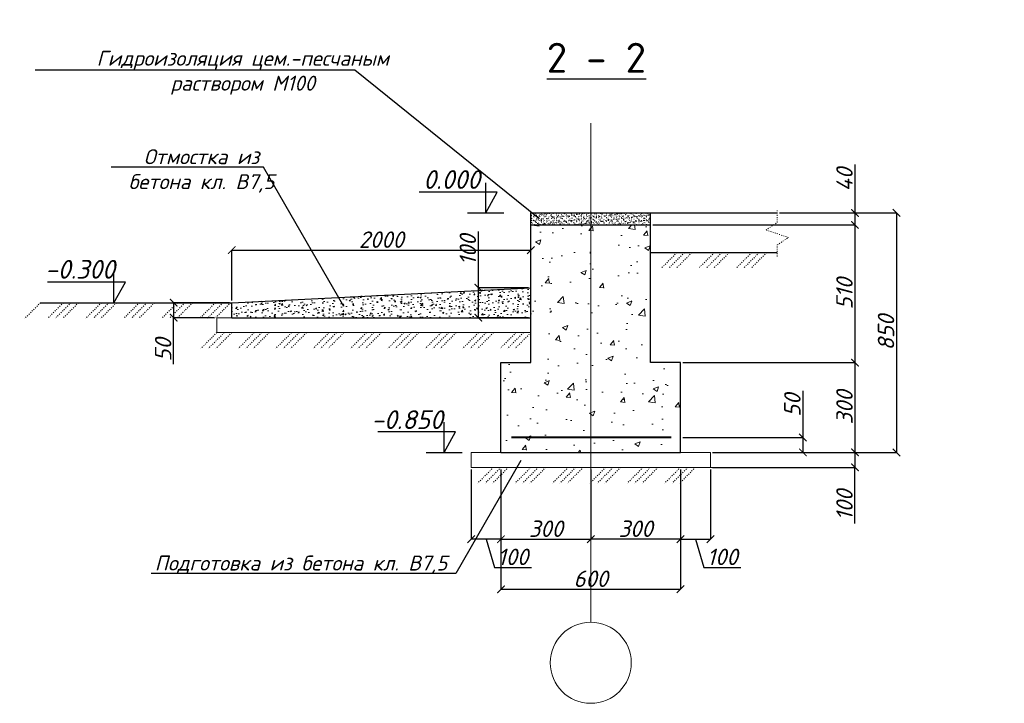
# Model space of a CAD drawing. Header units: millimetres. Extents: x 494616 to 29467618, y -815866 to -785734.
# Tile 6 of 21: x 609359 to 622523, y -807526 to -798392. Entities that reach past the tile are written whole.
import ezdxf
from ezdxf import colors
from ezdxf.entities.mleader import LeaderData, LeaderLine
from ezdxf.math import Vec2, Vec3

# ---------------------------------------------------------------- set-up
doc = ezdxf.new("R2010")
doc.units = ezdxf.units.MM
for name, pattern in [('ACAD_ISO03W100', [30, 12, -18]), ('ACAD_ISO04W100', [30, 24, -3, 0, -3]), ('CENTER', [50.79999999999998, 31.75, -6.349999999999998, 6.349999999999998, -6.349999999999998])]:
    doc.linetypes.add(name, pattern=pattern)
doc.layers.add('dim', color=55, linetype='Continuous')
doc.layers.add('Отметки', color=5, linetype='Continuous')
for name, color, linetype, lineweight in [('HVA. Текст (Text) RU.0', 7, 'Continuous', 13), ('Арматура', 30, 'Continuous', 30), ('оси', 12, 'ACAD_ISO04W100', 20), ('текст', 7, 'Continuous', 25), ('Фундаменты', 214, 'Continuous', 30), ('Штрих', 7, 'ACAD_ISO03W100', 15)]:
    doc.layers.add(name, color=color, linetype=linetype, lineweight=lineweight)
doc.styles.add('GOST', font='isocpeur.ttf', dxfattribs={"oblique": 15})
doc.styles.add('ISOCPEUR', font='isocpeui.ttf')
doc.styles.add('SPDS1', font='spds.shx', dxfattribs={"width": 0.8})
doc.styles.get("Standard").update_dxf_attribs({"font": 'arial.ttf'})
doc.dimstyles.new('100', dxfattribs={"dimtxt": 220, "dimasz": 100, "dimexe": 1.25, "dimexo": 30, "dimgap": 30, "dimtad": 1, "dimtxsty": 'GOST', "dimblk": 'ARCHTICK', "dimcen": 30, "dimadec": 0, "dimazin": 0, "dimtfac": 1, "dimtmove": 1, "dimatfit": 3, "dimldrblk": 'ARCHTICK', "dimfxl": 0, "dimarcsym": 0})

# ---------------------------------------------------------------- blocks, each defined once
blk = doc.blocks.new('_ArchTick')
at = {"color": 0, "linetype": 'ByBlock', "const_width": 0.15}
blk.add_lwpolyline([(-0.5, -0.5), (0.5, 0.5)], dxfattribs=at)
blk = doc.blocks.new('*D884')
at = {"layer": 'Defpoints', "color": 0, "lineweight": 20, "transparency": 16777216}
for p in [(615793.6163551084, -804373.6208164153), (616993.6163551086, -804373.6208164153), (616993.6163551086, -805333.8852391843)]:
    blk.add_point(p, dxfattribs=at)
at = {"layer": 'dim', "color": 0, "lineweight": -2, "transparency": 16777216}
for p, q in [((615793.6163551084, -804403.6208164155), (615793.6163551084, -805335.135239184)), ((616993.6163551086, -804403.6208164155), (616993.6163551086, -805335.135239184))]:
    blk.add_line(p, q, dxfattribs=at)
at = {"layer": 'dim', "color": 0, "linetype": 'Continuous', "lineweight": -2, "transparency": 16777216}
blk.add_line((615793.6163551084, -805333.8852391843), (616993.6163551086, -805333.8852391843), dxfattribs=at)
at = {"layer": 'dim', "color": 0, "lineweight": -2, "transparency": 16777216, "xscale": 100, "yscale": 100, "zscale": 100, "rotation": 180}
blk.add_blockref('_ArchTick', (615793.6163551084, -805333.8852391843), dxfattribs=at)
at = {"layer": 'dim', "color": 0, "lineweight": -2, "transparency": 16777216, "xscale": 100, "yscale": 100, "zscale": 100}
blk.add_blockref('_ArchTick', (616993.6163551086, -805333.8852391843), dxfattribs=at)
at = {"layer": 'dim', "color": 0, "transparency": 16777216, "insert": (616393.6163551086, -805193.8852391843), "char_height": 220, "attachment_point": 5, "style": 'GOST'}
blk.add_mtext('300', dxfattribs=at)
blk = doc.blocks.new('*D885')
at = {"layer": 'Defpoints', "color": 0, "lineweight": 20, "transparency": 16777216}
for p in [(615793.6163551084, -804373.6208164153), (618193.6163551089, -804373.6208164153), (618193.6163551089, -806002.3658201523)]:
    blk.add_point(p, dxfattribs=at)
at = {"layer": 'dim', "color": 0, "lineweight": -2, "transparency": 16777216}
for p, q in [((615793.6163551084, -804403.6208164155), (615793.6163551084, -806003.6158201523)), ((618193.6163551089, -804403.6208164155), (618193.6163551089, -806003.6158201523))]:
    blk.add_line(p, q, dxfattribs=at)
at = {"layer": 'dim', "color": 0, "linetype": 'Continuous', "lineweight": -2, "transparency": 16777216}
blk.add_line((615793.6163551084, -806002.3658201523), (618193.6163551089, -806002.3658201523), dxfattribs=at)
at = {"layer": 'dim', "color": 0, "lineweight": -2, "transparency": 16777216, "xscale": 100, "yscale": 100, "zscale": 100, "rotation": 180}
blk.add_blockref('_ArchTick', (615793.6163551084, -806002.3658201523), dxfattribs=at)
at = {"layer": 'dim', "color": 0, "lineweight": -2, "transparency": 16777216, "xscale": 100, "yscale": 100, "zscale": 100}
blk.add_blockref('_ArchTick', (618193.6163551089, -806002.3658201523), dxfattribs=at)
at = {"layer": 'dim', "color": 0, "transparency": 16777216, "insert": (616993.6163551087, -805862.3658201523), "char_height": 220, "attachment_point": 5, "style": 'GOST'}
blk.add_mtext('600', dxfattribs=at)
blk = doc.blocks.new('*D886')
at = {"layer": 'Defpoints', "color": 0, "lineweight": 20, "transparency": 16777216}
for p in [(616993.6163551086, -804373.6208164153), (618193.6163551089, -804373.6208164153), (616993.6163551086, -805333.8852391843)]:
    blk.add_point(p, dxfattribs=at)
at = {"layer": 'dim', "color": 0, "lineweight": -2, "transparency": 16777216}
for p, q in [((616993.6163551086, -804403.6208164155), (616993.6163551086, -805335.135239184)), ((618193.6163551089, -804403.6208164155), (618193.6163551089, -805335.135239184))]:
    blk.add_line(p, q, dxfattribs=at)
at = {"layer": 'dim', "color": 0, "linetype": 'Continuous', "lineweight": -2, "transparency": 16777216}
blk.add_line((618193.6163551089, -805333.8852391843), (616993.6163551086, -805333.8852391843), dxfattribs=at)
at = {"layer": 'dim', "color": 0, "lineweight": -2, "transparency": 16777216, "xscale": 100, "yscale": 100, "zscale": 100, "rotation": 180}
blk.add_blockref('_ArchTick', (616993.6163551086, -805333.8852391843), dxfattribs=at)
at = {"layer": 'dim', "color": 0, "lineweight": -2, "transparency": 16777216, "xscale": 100, "yscale": 100, "zscale": 100}
blk.add_blockref('_ArchTick', (618193.6163551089, -805333.8852391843), dxfattribs=at)
at = {"layer": 'dim', "color": 0, "transparency": 16777216, "insert": (617593.6163551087, -805193.8852391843), "char_height": 220, "attachment_point": 5, "style": 'GOST'}
blk.add_mtext('300', dxfattribs=at)
blk = doc.blocks.new('*D887')
at = {"layer": 'Defpoints', "color": 0, "lineweight": 20, "transparency": 16777216}
for p in [(615393.6163551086, -804373.6208164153), (615793.6163551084, -804373.6208164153), (615393.6163551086, -805333.8852391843)]:
    blk.add_point(p, dxfattribs=at)
at = {"layer": 'dim', "color": 0, "lineweight": -2, "transparency": 16777216}
for p, q in [((615393.6163551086, -804403.6208164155), (615393.6163551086, -805335.135239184)), ((615793.6163551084, -804403.6208164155), (615793.6163551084, -805335.135239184))]:
    blk.add_line(p, q, dxfattribs=at)
at = {"layer": 'dim', "color": 0, "linetype": 'Continuous', "lineweight": -2, "transparency": 16777216}
for p, q in [((615793.6163551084, -805333.8852391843), (615393.6163551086, -805333.8852391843)), ((615593.6163551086, -805333.8852391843), (615706.4913551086, -805710.1352391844)), ((615706.4913551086, -805710.1352391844), (616199.4401774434, -805710.1352391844))]:
    blk.add_line(p, q, dxfattribs=at)
at = {"layer": 'dim', "color": 0, "lineweight": -2, "transparency": 16777216, "xscale": 100, "yscale": 100, "zscale": 100, "rotation": 180}
blk.add_blockref('_ArchTick', (615393.6163551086, -805333.8852391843), dxfattribs=at)
at = {"layer": 'dim', "color": 0, "lineweight": -2, "transparency": 16777216, "xscale": 100, "yscale": 100, "zscale": 100}
blk.add_blockref('_ArchTick', (615793.6163551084, -805333.8852391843), dxfattribs=at)
at = {"layer": 'dim', "color": 0, "transparency": 16777216, "insert": (615952.9657662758, -805570.135239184), "char_height": 220, "attachment_point": 5, "style": 'GOST'}
blk.add_mtext('100', dxfattribs=at)
blk = doc.blocks.new('*D888')
at = {"layer": 'Defpoints', "color": 0, "lineweight": 20, "transparency": 16777216}
for p in [(618193.6163551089, -804373.6208164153), (618593.6163551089, -804373.6208164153), (618593.6163551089, -805333.8852391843)]:
    blk.add_point(p, dxfattribs=at)
at = {"layer": 'dim', "color": 0, "lineweight": -2, "transparency": 16777216}
for p, q in [((618193.6163551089, -804403.6208164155), (618193.6163551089, -805335.135239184)), ((618593.6163551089, -804403.6208164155), (618593.6163551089, -805335.135239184))]:
    blk.add_line(p, q, dxfattribs=at)
at = {"layer": 'dim', "color": 0, "linetype": 'Continuous', "lineweight": -2, "transparency": 16777216}
for p, q in [((618193.6163551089, -805333.8852391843), (618593.6163551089, -805333.8852391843)), ((618393.616355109, -805333.8852391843), (618506.4913551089, -805710.1352391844)), ((618506.4913551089, -805710.1352391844), (618999.4401774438, -805710.1352391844))]:
    blk.add_line(p, q, dxfattribs=at)
at = {"layer": 'dim', "color": 0, "lineweight": -2, "transparency": 16777216, "xscale": 100, "yscale": 100, "zscale": 100, "rotation": 180}
blk.add_blockref('_ArchTick', (618193.6163551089, -805333.8852391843), dxfattribs=at)
at = {"layer": 'dim', "color": 0, "lineweight": -2, "transparency": 16777216, "xscale": 100, "yscale": 100, "zscale": 100}
blk.add_blockref('_ArchTick', (618593.6163551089, -805333.8852391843), dxfattribs=at)
at = {"layer": 'dim', "color": 0, "transparency": 16777216, "insert": (618752.9657662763, -805570.135239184), "char_height": 220, "attachment_point": 5, "style": 'GOST'}
blk.add_mtext('100', dxfattribs=at)
blk = doc.blocks.new('*D889')
at = {"layer": 'Defpoints', "color": 0, "lineweight": 20, "transparency": 16777216}
for p in [(618593.6163551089, -804173.6208164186), (618593.6163551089, -804373.6208164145), (620526.0370724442, -804373.6208164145)]:
    blk.add_point(p, dxfattribs=at)
at = {"layer": 'dim', "color": 0, "lineweight": -2, "transparency": 16777216}
for p, q in [((618623.616355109, -804173.6208164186), (620527.2870724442, -804173.6208164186)), ((618623.616355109, -804373.6208164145), (620527.2870724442, -804373.6208164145))]:
    blk.add_line(p, q, dxfattribs=at)
at = {"layer": 'dim', "color": 0, "linetype": 'Continuous', "lineweight": -2, "transparency": 16777216}
for p in [(620526.0370724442, -804173.6208164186), (620526.0370724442, -805125.095227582)]:
    blk.add_line(p, (620526.0370724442, -804373.6208164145), dxfattribs=at)
at = {"layer": 'dim', "color": 0, "lineweight": -2, "transparency": 16777216, "xscale": 100, "yscale": 100, "zscale": 100}
for p, rotation in [((620526.0370724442, -804173.6208164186), 90), ((620526.0370724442, -804373.6208164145), 270)]:
    blk.add_blockref('_ArchTick', p, dxfattribs=dict(at, rotation=rotation))
at = {"layer": 'dim', "color": 0, "transparency": 16777216, "insert": (620386.0370724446, -804878.6208164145), "char_height": 220, "attachment_point": 5, "rotation": 90, "style": 'GOST'}
blk.add_mtext('100', dxfattribs=at)
blk = doc.blocks.new('*D890')
at = {"layer": 'Defpoints', "color": 0, "lineweight": 20, "transparency": 16777216}
for p in [(618193.6163551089, -803973.6208164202), (618593.6163551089, -804173.6208164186), (619829.6944411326, -804173.6208164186)]:
    blk.add_point(p, dxfattribs=at)
at = {"layer": 'dim', "color": 0, "linetype": 'Continuous', "lineweight": -2, "transparency": 16777216}
for p, q in [((619829.6944411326, -803352.1464052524), (619829.6944411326, -803973.6208164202)), ((619829.6944411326, -803973.6208164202), (619829.6944411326, -804173.6208164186))]:
    blk.add_line(p, q, dxfattribs=at)
at = {"layer": 'dim', "color": 0, "lineweight": -2, "transparency": 16777216}
for p, q in [((618223.6163551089, -803973.6208164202), (619830.9444411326, -803973.6208164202)), ((618623.616355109, -804173.6208164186), (619830.9444411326, -804173.6208164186))]:
    blk.add_line(p, q, dxfattribs=at)
at = {"layer": 'dim', "color": 0, "lineweight": -2, "transparency": 16777216, "xscale": 100, "yscale": 100, "zscale": 100}
for p, rotation in [((619829.6944411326, -803973.6208164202), 90), ((619829.6944411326, -804173.6208164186), 270)]:
    blk.add_blockref('_ArchTick', p, dxfattribs=dict(at, rotation=rotation))
at = {"layer": 'dim', "color": 0, "transparency": 16777216, "insert": (619689.6944411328, -803543.6208164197), "char_height": 220, "attachment_point": 5, "rotation": 90, "style": 'GOST'}
blk.add_mtext('50', dxfattribs=at)
blk = doc.blocks.new('*D891')
at = {"layer": 'Defpoints', "color": 0, "lineweight": 20, "transparency": 16777216}
for p in [(618193.6163551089, -802973.6208164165), (618593.6163551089, -804173.6208164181), (620526.0370724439, -804173.6208164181)]:
    blk.add_point(p, dxfattribs=at)
at = {"layer": 'dim', "color": 0, "lineweight": -2, "transparency": 16777216}
for p, q in [((618223.6163551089, -802973.6208164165), (620527.2870724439, -802973.6208164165)), ((618623.616355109, -804173.6208164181), (620527.2870724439, -804173.6208164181))]:
    blk.add_line(p, q, dxfattribs=at)
at = {"layer": 'dim', "color": 0, "linetype": 'Continuous', "lineweight": -2, "transparency": 16777216}
blk.add_line((620526.0370724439, -802973.6208164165), (620526.0370724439, -804173.6208164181), dxfattribs=at)
at = {"layer": 'dim', "color": 0, "lineweight": -2, "transparency": 16777216, "xscale": 100, "yscale": 100, "zscale": 100}
for p, rotation in [((620526.0370724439, -802973.6208164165), 90), ((620526.0370724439, -804173.6208164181), 270)]:
    blk.add_blockref('_ArchTick', p, dxfattribs=dict(at, rotation=rotation))
at = {"layer": 'dim', "color": 0, "transparency": 16777216, "insert": (620386.037072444, -803573.6208164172), "char_height": 220, "attachment_point": 5, "rotation": 90, "style": 'GOST'}
blk.add_mtext('300', dxfattribs=at)
blk = doc.blocks.new('*D892')
at = {"layer": 'Defpoints', "color": 0, "lineweight": 20, "transparency": 16777216}
for p in [(617793.6163551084, -801133.6208164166), (618193.6163551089, -802973.6208164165), (620526.0370724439, -802973.6208164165)]:
    blk.add_point(p, dxfattribs=at)
at = {"layer": 'dim', "color": 0, "lineweight": -2, "transparency": 16777216}
for p, q in [((617823.6163551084, -801133.6208164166), (620527.2870724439, -801133.6208164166)), ((618223.6163551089, -802973.6208164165), (620527.2870724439, -802973.6208164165))]:
    blk.add_line(p, q, dxfattribs=at)
at = {"layer": 'dim', "color": 0, "linetype": 'Continuous', "lineweight": -2, "transparency": 16777216}
blk.add_line((620526.0370724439, -801133.6208164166), (620526.0370724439, -802973.6208164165), dxfattribs=at)
at = {"layer": 'dim', "color": 0, "lineweight": -2, "transparency": 16777216, "xscale": 100, "yscale": 100, "zscale": 100}
for p, rotation in [((620526.0370724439, -801133.6208164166), 90), ((620526.0370724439, -802973.6208164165), 270)]:
    blk.add_blockref('_ArchTick', p, dxfattribs=dict(at, rotation=rotation))
at = {"layer": 'dim', "color": 0, "transparency": 16777216, "insert": (620386.037072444, -802053.6208164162), "char_height": 220, "attachment_point": 5, "rotation": 90, "style": 'GOST'}
blk.add_mtext('510', dxfattribs=at)
blk = doc.blocks.new('*D893')
at = {"layer": 'Defpoints', "color": 0, "lineweight": 20, "transparency": 16777216}
for p in [(619487.4748403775, -800973.6208164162), (618593.6163551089, -804173.6208164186), (621081.447344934, -804173.6208164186)]:
    blk.add_point(p, dxfattribs=at)
at = {"layer": 'dim', "color": 0, "lineweight": -2, "transparency": 16777216}
for p, q in [((619517.4748403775, -800973.6208164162), (621082.697344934, -800973.6208164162)), ((618623.616355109, -804173.6208164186), (621082.697344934, -804173.6208164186))]:
    blk.add_line(p, q, dxfattribs=at)
at = {"layer": 'dim', "color": 0, "linetype": 'Continuous', "lineweight": -2, "transparency": 16777216}
blk.add_line((621081.447344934, -800973.6208164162), (621081.447344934, -804173.6208164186), dxfattribs=at)
at = {"layer": 'dim', "color": 0, "lineweight": -2, "transparency": 16777216, "xscale": 100, "yscale": 100, "zscale": 100}
for p, rotation in [((621081.447344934, -800973.6208164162), 90), ((621081.447344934, -804173.6208164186), 270)]:
    blk.add_blockref('_ArchTick', p, dxfattribs=dict(at, rotation=rotation))
at = {"layer": 'dim', "color": 0, "transparency": 16777216, "insert": (620941.4473449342, -802573.6208164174), "char_height": 220, "attachment_point": 5, "rotation": 90, "style": 'GOST'}
blk.add_mtext('850', dxfattribs=at)
blk = doc.blocks.new('*D894')
at = {"layer": 'Defpoints', "color": 0, "lineweight": 20, "transparency": 16777216}
for p in [(612193.6163551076, -802173.6208164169), (611416.8870299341, -802373.6208164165), (611993.6163551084, -802373.6208164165)]:
    blk.add_point(p, dxfattribs=at)
at = {"layer": 'dim', "color": 0, "lineweight": -2, "transparency": 16777216}
for p, q in [((612163.6163551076, -802173.6208164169), (611415.637029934, -802173.6208164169)), ((611963.6163551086, -802373.6208164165), (611415.637029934, -802373.6208164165))]:
    blk.add_line(p, q, dxfattribs=at)
at = {"layer": 'dim', "color": 0, "linetype": 'Continuous', "lineweight": -2, "transparency": 16777216}
for p in [(611416.8870299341, -802173.6208164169), (611416.8870299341, -802995.0952275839)]:
    blk.add_line(p, (611416.8870299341, -802373.6208164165), dxfattribs=at)
at = {"layer": 'dim', "color": 0, "lineweight": -2, "transparency": 16777216, "xscale": 100, "yscale": 100, "zscale": 100}
for p, rotation in [((611416.8870299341, -802173.6208164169), 90), ((611416.8870299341, -802373.6208164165), 270)]:
    blk.add_blockref('_ArchTick', p, dxfattribs=dict(at, rotation=rotation))
at = {"layer": 'dim', "color": 0, "transparency": 16777216, "insert": (611276.8870299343, -802803.6208164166), "char_height": 220, "attachment_point": 5, "rotation": 90, "style": 'GOST'}
blk.add_mtext('50', dxfattribs=at)
blk = doc.blocks.new('*D895')
at = {"layer": 'Defpoints', "color": 0, "lineweight": 20, "transparency": 16777216}
for p in [(616193.6163551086, -801973.6208164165), (615490.5085333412, -802373.6208164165), (616193.6163551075, -802373.6208164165)]:
    blk.add_point(p, dxfattribs=at)
at = {"layer": 'dim', "color": 0, "linetype": 'Continuous', "lineweight": -2, "transparency": 16777216}
for p, q in [((615490.5085333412, -801222.1464052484), (615490.5085333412, -801973.6208164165)), ((615490.5085333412, -801973.6208164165), (615490.5085333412, -802373.6208164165))]:
    blk.add_line(p, q, dxfattribs=at)
at = {"layer": 'dim', "color": 0, "lineweight": -2, "transparency": 16777216}
for p, q in [((616163.6163551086, -801973.6208164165), (615489.2585333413, -801973.6208164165)), ((616163.6163551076, -802373.6208164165), (615489.2585333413, -802373.6208164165))]:
    blk.add_line(p, q, dxfattribs=at)
at = {"layer": 'dim', "color": 0, "lineweight": -2, "transparency": 16777216, "xscale": 100, "yscale": 100, "zscale": 100}
for p, rotation in [((615490.5085333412, -801973.6208164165), 90), ((615490.5085333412, -802373.6208164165), 270)]:
    blk.add_blockref('_ArchTick', p, dxfattribs=dict(at, rotation=rotation))
at = {"layer": 'dim', "color": 0, "transparency": 16777216, "insert": (615350.5085333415, -801468.6208164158), "char_height": 220, "attachment_point": 5, "rotation": 90, "style": 'GOST'}
blk.add_mtext('100', dxfattribs=at)
blk = doc.blocks.new('*D896')
at = {"layer": 'Defpoints', "color": 0, "lineweight": 20, "transparency": 16777216}
for p in [(619862.4222051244, -800973.6208164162), (619861.554039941, -801133.6208164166), (620526.0370724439, -801133.6208164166)]:
    blk.add_point(p, dxfattribs=at)
at = {"layer": 'dim', "color": 0, "linetype": 'Continuous', "lineweight": -2, "transparency": 16777216}
for p, q in [((620526.0370724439, -800326.1464052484), (620526.0370724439, -800973.6208164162)), ((620526.0370724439, -800973.6208164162), (620526.0370724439, -801133.6208164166))]:
    blk.add_line(p, q, dxfattribs=at)
at = {"layer": 'dim', "color": 0, "lineweight": -2, "transparency": 16777216}
for p, q in [((619892.4222051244, -800973.6208164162), (620527.2870724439, -800973.6208164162)), ((619891.554039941, -801133.6208164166), (620527.2870724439, -801133.6208164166))]:
    blk.add_line(p, q, dxfattribs=at)
at = {"layer": 'dim', "color": 0, "lineweight": -2, "transparency": 16777216, "xscale": 100, "yscale": 100, "zscale": 100}
for p, rotation in [((620526.0370724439, -800973.6208164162), 90), ((620526.0370724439, -801133.6208164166), 270)]:
    blk.add_blockref('_ArchTick', p, dxfattribs=dict(at, rotation=rotation))
at = {"layer": 'dim', "color": 0, "transparency": 16777216, "insert": (620386.037072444, -800528.620816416), "char_height": 220, "attachment_point": 5, "rotation": 90, "style": 'GOST'}
blk.add_mtext('40', dxfattribs=at)
blk = doc.blocks.new('_None')
blk = doc.blocks.new('*U864')
at = {"color": 0, "lineweight": -2}
for p, q in [((-2541.24980047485, 1.16551e-10), (-2753.381834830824, -212.132034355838)), ((-2236.299824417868, 1.025649e-10), (-2448.431858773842, -212.132034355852)), ((-2134.649832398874, 9.79028e-11), (-2346.781866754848, -212.1320343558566)), ((-2032.99984037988, 9.32408e-11), (-2245.131874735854, -212.1320343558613)), ((-1728.049864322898, 7.92547e-11), (-1940.181898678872, -212.1320343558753)), ((-1626.399872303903, 7.45926e-11), (-1838.531906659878, -212.1320343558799)), ((-1524.749880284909, 6.99306e-11), (-1736.881914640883, -212.1320343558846)), ((-1219.799904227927, 5.59445e-11), (-1431.931938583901, -212.1320343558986)), ((-1118.149912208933, 5.12824e-11), (-1330.281946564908, -212.1320343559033)), ((-1016.499920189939, 4.66204e-11), (-1228.631954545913, -212.1320343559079)), ((-711.5499441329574, 3.26343e-11), (-923.6819784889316, -212.1320343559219)), ((-609.8999521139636, 2.79722e-11), (-822.0319864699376, -212.1320343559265)), ((-508.2499600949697, 2.33102e-11), (-720.3819944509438, -212.1320343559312)), ((-203.2999840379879, 9.3241e-12), (-415.4320183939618, -212.1320343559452)), ((-101.6499920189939, 4.662e-12), (-313.7820263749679, -212.1320343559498)), ((0, 0), (-212.132034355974, -212.1320343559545))]:
    blk.add_line(p, q, dxfattribs=at)
blk = doc.blocks.new('*D897')
at = {"layer": 'Defpoints', "color": 0, "lineweight": 20, "transparency": 16777216}
for p in [(616193.6163551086, -801470.8802472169), (616193.6163551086, -801973.6208164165), (612193.6163551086, -802173.6208164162)]:
    blk.add_point(p, dxfattribs=at)
at = {"layer": 'dim', "color": 0, "lineweight": -2, "transparency": 16777216}
for p, q in [((612193.6163551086, -802143.6208164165), (612193.6163551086, -801469.630247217)), ((616193.6163551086, -801943.6208164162), (616193.6163551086, -801469.630247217))]:
    blk.add_line(p, q, dxfattribs=at)
at = {"layer": 'dim', "color": 0, "linetype": 'Continuous', "lineweight": -2, "transparency": 16777216}
blk.add_line((612193.6163551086, -801470.8802472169), (616193.6163551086, -801470.8802472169), dxfattribs=at)
at = {"layer": 'dim', "color": 0, "lineweight": -2, "transparency": 16777216, "xscale": 100, "yscale": 100, "zscale": 100, "rotation": 180}
blk.add_blockref('_ArchTick', (612193.6163551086, -801470.8802472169), dxfattribs=at)
at = {"layer": 'dim', "color": 0, "lineweight": -2, "transparency": 16777216, "xscale": 100, "yscale": 100, "zscale": 100}
blk.add_blockref('_ArchTick', (616193.6163551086, -801470.8802472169), dxfattribs=at)
at = {"layer": 'dim', "color": 0, "transparency": 16777216, "insert": (614193.6163551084, -801330.880247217), "char_height": 220, "attachment_point": 5, "style": 'GOST'}
blk.add_mtext('2000', dxfattribs=at)

msp = doc.modelspace()

# ---------------------------------------------------------------- hatches: boundary and pattern name
at = {"layer": 'Штрих'}
h = msp.add_hatch(dxfattribs=at)
h.set_pattern_fill('AR-SAND')
h.set_pattern_definition([(37.50000000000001, (-996008.2788557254, -1036872.086470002), (-1.600031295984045, 48.94132373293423), [0, -38.60800000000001, 0, -43.18, 0, -41.275]), (7.499999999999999, (-996008.2788557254, -1036872.086470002), (44.95232831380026, 71.68251005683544), [0, -20.828, 0, -34.798, 0, -13.335]), (327.5, (-996039.5208557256, -1036872.086470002), (79.0992370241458, 0.1437184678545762), [0, -12.7, 0, -45.72, 0, -59.69]), (317.5, (-996039.5208557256, -1036872.086470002), (76.35564524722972, 22.29293232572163), [0, -6.349999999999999, 0, -29.972, 0, -34.29])])
h.paths.add_polyline_path([(617793.6163551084, -800973.6208164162), (616192.9930097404, -800973.6208164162), (616192.9930097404, -801133.6208164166), (617793.6163551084, -801133.6208164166)])
h = msp.add_hatch(dxfattribs=at)
h.set_pattern_fill('AR-CONC', scale=4)
h.set_pattern_definition([(50, (-185301.4124029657, -490411.9405465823), (728.7386759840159, -63.75634215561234), [76.2, -838.2000000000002]), (355, (-185301.4124029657, -490411.9405465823), (-140.9736856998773, 764.2273809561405), [60.96, -670.56233668]), (100.4514446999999, (-185240.6843749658, -490417.2535605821), (587.7649883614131, 700.4710076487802), [64.76003519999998, -712.3609783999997]), (46.18420000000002, (-185301.4124029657, -490208.740546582), (1084.316163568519, -168.1693117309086), [114.299999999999, -1257.299999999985]), (96.63555760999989, (-185211.0528029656, -490222.7545465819), (949.6165362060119, 989.7044983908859), [97.14009256, -1068.54243264]), (351.1841511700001, (-185301.4124029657, -490208.740546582), (949.616536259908, 989.7044983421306), [91.43986828, -1005.83892768]), (21, (-185199.8124029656, -490259.5405465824), (606.4575650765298, -409.0607927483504), [76.2, -838.2000000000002]), (326, (-185199.8124029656, -490259.5405465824), (247.2081133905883, 736.7518644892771), [60.96, -670.5599999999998]), (71.45144499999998, (-185149.2742725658, -490293.6289461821), (853.6656771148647, 327.691075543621), [64.7600352, -712.3597503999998]), (37.50000000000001, (-185301.4124029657, -490411.9405465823), (12.35441300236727, 338.2201554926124), [0, -662.4319999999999, 0, -680.72, 0, -673.1]), (7.499999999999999, (-185301.4124029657, -490411.9405465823), (267.278650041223, 400.722299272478), [0, -388.112, 0, -647.1919999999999, 0, -256.54]), (327.5, (-185527.9804029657, -490411.9405465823), (542.3623806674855, -22.91497597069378), [0, -254, 0, -792.48, 0, -1051.56]), (317.5, (-185629.5804029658, -490411.9405465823), (592.5167255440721, 101.7059641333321), [0, -330.2, 0, -526.288, 0, -746.76])])
h.paths.add_polyline_path([(617793.6163551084, -801133.6208164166), (616193.6163551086, -801133.6208164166), (616193.6163551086, -802973.6208164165), (615793.6163551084, -802973.6208164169), (615793.6163551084, -804173.6208164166), (618193.6163551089, -804173.6208164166), (618193.6163551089, -802973.6208164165), (617793.6163551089, -802973.6208164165)])
h = msp.add_hatch(dxfattribs=at)
h.set_pattern_fill('AR-CONC')
h.set_pattern_definition([(50, (-715024.2984610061, -1235865.386208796), (182.184668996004, -15.93908553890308), [19.05, -209.55]), (355, (-715024.2984610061, -1235865.386208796), (-35.24342142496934, 191.0568452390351), [15.24, -167.64058417]), (100.4514446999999, (-715009.1164540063, -1235866.714462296), (146.9412470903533, 175.1177519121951), [16.19000879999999, -178.0902445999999]), (46.18420000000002, (-715024.2984610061, -1235814.586208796), (271.0790408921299, -42.04232793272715), [28.57499999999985, -314.3249999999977]), (96.63555760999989, (-715001.7085610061, -1235818.089708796), (237.404134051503, 247.4261245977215), [24.28502314, -267.13560816]), (351.1841511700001, (-715024.2984610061, -1235814.586208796), (237.404134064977, 247.4261245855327), [22.85996707, -251.45973192]), (21, (-714998.8984610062, -1235827.286208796), (151.6143912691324, -102.2651981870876), [19.05, -209.55]), (326, (-714998.8984610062, -1235827.286208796), (61.80202834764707, 184.1879661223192), [15.24, -167.64]), (71.45144499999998, (-714986.2639284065, -1235835.808308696), (213.4164192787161, 81.92276888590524), [16.1900088, -178.0899375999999]), (37.50000000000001, (-715024.2984610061, -1235865.386208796), (3.088603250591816, 84.55503887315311), [0, -165.608, 0, -170.18, 0, -168.275]), (7.499999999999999, (-715024.2984610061, -1235865.386208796), (66.81966251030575, 100.1805748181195), [0, -97.028, 0, -161.798, 0, -64.135]), (327.5, (-715080.9404610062, -1235865.386208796), (135.5905951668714, -5.728743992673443), [0, -63.5, 0, -198.12, 0, -262.89]), (317.5, (-715106.3404610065, -1235865.386208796), (148.129181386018, 25.42649103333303), [0, -82.55, 0, -131.572, 0, -186.69])])
h.paths.add_polyline_path([(616193.6163551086, -801973.6208164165), (612193.6163551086, -802173.6208164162), (612193.6163551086, -802373.6208164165), (616193.6163551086, -802373.6208164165)])

# ---------------------------------------------------------------- linework, layer by layer
at = {"layer": 'Арматура', "lineweight": 40}
msp.add_line((618067.4750177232, -803973.6208164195), (615934.3934983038, -803973.6208164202), dxfattribs=at)
at = {"layer": 'оси', "ltscale": 0.5}
msp.add_line((616993.6163551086, -806443.6707344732), (616993.6163551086, -799773.6208164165), dxfattribs=at)
at = {"layer": 'оси', "linetype": 'Continuous'}
msp.add_circle((616993.6163551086, -806985.077879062), 541.4071445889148, dxfattribs=at)
at = {"layer": 'Отметки'}
for p, q in [((615589.0698655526, -800973.6213873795), (615589.0739395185, -800570.0111560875)), ((615742.0218953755, -800697.8527087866), (614700.9180354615, -800697.8527087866)), ((615589.0719025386, -800973.6208164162), (615742.0218953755, -800697.8527087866)), ((615348.0256408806, -800973.6208164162), (615830.118164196, -800973.6208164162)), ((610619.1503481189, -802173.6213873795), (610619.1544220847, -801770.011156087)), ((610772.1023779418, -801897.8527087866), (609730.9985180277, -801897.8527087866)), ((610619.1523851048, -802173.6208164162), (610772.1023779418, -801897.8527087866)), ((610378.1061234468, -802173.6208164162), (610860.1986467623, -802173.6208164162)), ((615034.4878838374, -804173.6213873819), (615034.4919578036, -803770.0111560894)), ((615187.4399136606, -803897.8527087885), (614146.3360537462, -803897.8527087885)), ((615034.4899208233, -804173.6208164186), (615187.4399136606, -803897.8527087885)), ((614793.4436591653, -804173.6208164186), (615275.5361824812, -804173.6208164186))]:
    msp.add_line(p, q, dxfattribs=at)
at = {"layer": 'Фундаменты', "lineweight": 30}
for p, q in [((616193.6163551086, -802973.6208164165), (616193.6163551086, -800973.6208164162)), ((616193.6163551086, -800973.6208164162), (617793.6163551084, -800973.6208164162)), ((617793.6163551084, -802973.6208164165), (617793.6163551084, -800973.6208164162)), ((616193.6163551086, -801133.6208164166), (617793.6163551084, -801133.6208164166)), ((612193.6163551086, -802173.6208164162), (616193.6163551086, -801973.6208164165)), ((609637.3665546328, -802173.6208164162), (612193.6163551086, -802173.6208164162)), ((612193.6163551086, -802373.6208164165), (612193.6163551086, -802173.6208164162)), ((612193.6163551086, -802373.6208164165), (616193.6163551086, -802373.6208164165)), ((615793.6163551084, -804173.6208164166), (615793.6163551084, -802973.6208164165)), ((615793.6163551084, -802973.6208164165), (616193.6163551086, -802973.6208164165)), ((618193.6163551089, -802973.6208164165), (617793.6163551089, -802973.6208164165)), ((618193.6163551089, -804173.6208164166), (618193.6163551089, -802973.6208164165)), ((615793.6163551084, -804173.6208164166), (618193.6163551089, -804173.6208164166))]:
    msp.add_line(p, q, dxfattribs=at)
at = {"layer": 'Фундаменты'}
for p, q in [((617793.6163551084, -800973.6208164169), (619487.4748403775, -800973.6208164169)), ((617793.6163551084, -801504.5050193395), (619487.4748403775, -801504.5050193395))]:
    msp.add_line(p, q, dxfattribs=at)
at = {"layer": 'Фундаменты', "color": 7, "lineweight": 20}
for p, q in [((611993.6163551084, -802373.6208164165), (612193.6163551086, -802373.6208164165)), ((611993.6163551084, -802573.6208164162), (611993.6163551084, -802373.6208164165)), ((611993.6163551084, -802573.6208164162), (616193.6163551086, -802573.6208164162)), ((615393.6163551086, -804373.6208164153), (615393.6163551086, -804173.6208164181)), ((615793.6163551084, -804173.6208164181), (615393.6163551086, -804173.6208164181)), ((618593.6163551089, -804173.6208164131), (618193.6163551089, -804173.6208164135)), ((618593.6163551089, -804373.6208164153), (618593.6163551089, -804173.6208164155)), ((615393.6163551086, -804373.6208164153), (618593.6163551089, -804373.6208164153)), ((615393.6163551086, -804373.6208164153), (619393.6163551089, -804373.6208164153))]:
    msp.add_line(p, q, dxfattribs=at)
at = {"layer": 'Штрих', "color": 24}
for p, q in [((618145.2140742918, -801504.5050193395), (617933.082039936, -801716.6370536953)), ((618245.2140742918, -801504.5050193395), (618033.0820399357, -801716.6370536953)), ((618345.2140742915, -801504.5050193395), (618133.082039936, -801716.6370536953)), ((618645.2140742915, -801504.5050193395), (618433.082039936, -801716.6370536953)), ((618745.2140742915, -801504.5050193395), (618533.082039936, -801716.6370536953)), ((618845.2140742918, -801504.5050193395), (618633.0820399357, -801716.6370536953)), ((619145.2140742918, -801504.5050193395), (618933.082039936, -801716.6370536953)), ((619245.2140742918, -801504.5050193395), (619033.082039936, -801716.6370536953)), ((619345.2140742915, -801504.5050193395), (619133.0820399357, -801716.6370536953)), ((611993.6163551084, -802573.6208164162), (611781.4843207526, -802785.7528507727)), ((612093.6163551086, -802573.6208164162), (611881.4843207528, -802785.7528507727)), ((612193.6163551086, -802573.6208164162), (611981.4843207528, -802785.7528507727)), ((612493.6163551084, -802573.6208164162), (612281.4843207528, -802785.7528507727)), ((612593.6163551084, -802573.6208164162), (612381.4843207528, -802785.7528507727)), ((612693.6163551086, -802573.6208164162), (612481.4843207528, -802785.7528507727)), ((612993.6163551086, -802573.6208164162), (612781.4843207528, -802785.7528507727)), ((613093.6163551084, -802573.6208164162), (612881.4843207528, -802785.7528507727)), ((613193.6163551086, -802573.6208164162), (612981.4843207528, -802785.7528507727)), ((613493.6163551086, -802573.6208164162), (613281.4843207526, -802785.7528507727)), ((613593.6163551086, -802573.6208164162), (613381.4843207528, -802785.7528507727)), ((613693.6163551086, -802573.6208164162), (613481.4843207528, -802785.7528507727)), ((613993.6163551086, -802573.6208164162), (613781.4843207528, -802785.7528507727)), ((614093.6163551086, -802573.6208164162), (613881.4843207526, -802785.7528507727)), ((614193.6163551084, -802573.6208164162), (613981.4843207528, -802785.7528507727)), ((614493.6163551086, -802573.6208164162), (614281.4843207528, -802785.7528507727)), ((614593.6163551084, -802573.6208164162), (614381.4843207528, -802785.7528507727)), ((614693.6163551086, -802573.6208164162), (614481.4843207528, -802785.7528507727)), ((614993.6163551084, -802573.6208164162), (614781.4843207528, -802785.7528507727)), ((615093.6163551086, -802573.6208164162), (614881.4843207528, -802785.7528507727)), ((615193.6163551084, -802573.6208164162), (614981.4843207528, -802785.7528507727)), ((615493.6163551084, -802573.6208164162), (615281.4843207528, -802785.7528507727)), ((615593.6163551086, -802573.6208164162), (615381.4843207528, -802785.7528507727)), ((615693.6163551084, -802573.6208164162), (615481.4843207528, -802785.7528507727)), ((615993.6163551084, -802573.6208164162), (615781.4843207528, -802785.7528507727)), ((616093.6163551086, -802573.6208164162), (615881.4843207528, -802785.7528507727)), ((616193.6163551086, -802573.6208164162), (615981.4843207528, -802785.7528507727)), ((615693.6163551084, -804373.6208164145), (615481.4843207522, -804585.7528507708)), ((615793.6163551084, -804373.6208164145), (615581.4843207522, -804585.7528507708)), ((615893.6163551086, -804373.6208164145), (615681.4843207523, -804585.7528507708)), ((616193.6163551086, -804373.6208164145), (615981.4843207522, -804585.7528507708)), ((616293.6163551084, -804373.6208164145), (616081.4843207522, -804585.7528507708)), ((616393.6163551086, -804373.6208164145), (616181.4843207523, -804585.7528507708)), ((616693.6163551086, -804373.6208164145), (616481.4843207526, -804585.7528507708)), ((616793.6163551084, -804373.6208164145), (616581.4843207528, -804585.7528507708)), ((616893.6163551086, -804373.6208164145), (616681.4843207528, -804585.7528507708)), ((617193.6163551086, -804373.6208164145), (616981.4843207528, -804585.7528507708)), ((617293.6163551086, -804373.6208164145), (617081.4843207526, -804585.7528507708)), ((617393.6163551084, -804373.6208164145), (617181.4843207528, -804585.7528507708)), ((617693.6163551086, -804373.6208164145), (617481.4843207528, -804585.7528507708)), ((617793.6163551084, -804373.6208164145), (617581.4843207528, -804585.7528507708)), ((617893.6163551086, -804373.6208164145), (617681.4843207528, -804585.7528507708)), ((618193.6163551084, -804373.6208164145), (617981.4843207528, -804585.7528507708)), ((618293.6163551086, -804373.6208164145), (618081.4843207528, -804585.7528507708)), ((618393.6163551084, -804373.6208164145), (618181.4843207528, -804585.7528507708))]:
    msp.add_line(p, q, dxfattribs=at)
msp.add_lwpolyline([(619487.4748403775, -801554.5050193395), (619487.4748403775, -801402.0553642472), (619637.4748403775, -801302.0553642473), (619337.4748403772, -801202.0553642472), (619487.4748403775, -801102.0553642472), (619487.4748403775, -800923.6208164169)], dxfattribs=at)

# ---------------------------------------------------------------- block references
msp.add_blockref('*U864', (612178.6163551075, -802173.6208164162), dxfattribs=at)

# ---------------------------------------------------------------- texts
at = {"layer": 'HVA. Текст (Text) RU.0', "color": 7, "linetype": 'CENTER', "insert": (508598.8230794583, -798768.6855549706), "char_height": 700, "width": 22624.26945901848, "attachment_point": 4, "style": 'SPDS1'}
msp.add_mtext("\\pi959.55897;{\\fISOCPEUR|b0|i1|c204|p34;\\W1;\\C256;Toshkent viloyati, Qibray tumani, Ma'rifat MFY, \\P\\pi775.54382;Qoramurt ko'chasida 50 o'rinli “Xospis” binosini \\P\\pi10012.09685;qurish \\P\\pi3772.81655;(qo'shimcha ishlar va o'zgarishlar)} ", dxfattribs=at)
at = {"layer": 'Отметки', "char_height": 250, "width": 967.2653179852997, "attachment_point": 5, "style": 'ISOCPEUR'}
for s, insert, rotation in [('0.000', (615133.5324314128, -800527.1929030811), 359.9994216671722), ('-0.300', (610163.6129139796, -801727.1929030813), 359.99942166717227), ('-0.850', (614537.0445016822, -803736.1589763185), 359.9994216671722)]:
    msp.add_mtext(s, dxfattribs=dict(at, insert=insert, rotation=rotation))
at = {"layer": 'текст', "color": 7, "insert": (617069.247401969, -798900.3061877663), "char_height": 400, "width": 4892.742788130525, "attachment_point": 5}
msp.add_mtext('{\\fISOCPEUR|b0|i0|c204|p34;\\L\\C256;2 - 2}', dxfattribs=at)

# ---------------------------------------------------------------- dimensions: what is measured, and where the dimension line sits
at = {"layer": 'dim', "color": 0}
for base, p1, p2, text, picture, middle in [((620526.0370724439, -801133.6208164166), (619862.4222051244, -800973.6208164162), (619861.554039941, -801133.6208164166), '40', '*D896', (620526.0370724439, -800528.620816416)), ((615490.5085333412, -802373.6208164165), (616193.6163551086, -801973.6208164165), (616193.6163551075, -802373.6208164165), '100', '*D895', (615490.5085333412, -801468.6208164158)), ((611416.8870299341, -802373.6208164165), (612193.6163551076, -802173.6208164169), (611993.6163551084, -802373.6208164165), '50', '*D894', (611416.8870299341, -802803.6208164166)), ((619829.6944411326, -804173.6208164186), (618193.6163551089, -803973.6208164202), (618593.6163551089, -804173.6208164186), '50', '*D890', (619829.6944411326, -803543.6208164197)), ((620526.0370724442, -804373.6208164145), (618593.6163551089, -804173.6208164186), (618593.6163551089, -804373.6208164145), '100', '*D889', (620526.0370724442, -804878.6208164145))]:
    dim = msp.add_linear_dim(base=base, p1=p1, p2=p2, angle=270, text=text, dimstyle='100', override={"dimarcsym": 1}, dxfattribs=at)
    dim.commit()
    dim.dimension.update_dxf_attribs({"geometry": picture, "text_midpoint": middle, "dimtype": 160})
for base, p1, p2, angle, text, picture, middle in [((621081.447344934, -804173.6208164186), (619487.4748403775, -800973.6208164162), (618593.6163551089, -804173.6208164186), 270, '850', '*D893', (620941.4473449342, -802573.6208164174)), ((620526.0370724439, -802973.6208164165), (617793.6163551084, -801133.6208164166), (618193.6163551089, -802973.6208164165), 270, '510', '*D892', (620386.037072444, -802053.6208164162)), ((620526.0370724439, -804173.6208164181), (618193.6163551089, -802973.6208164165), (618593.6163551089, -804173.6208164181), 270, '300', '*D891', (620386.037072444, -803573.6208164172)), ((615393.6163551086, -805333.8852391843), (615793.6163551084, -804373.6208164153), (615393.6163551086, -804373.6208164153), 180, '100', '*D887', (615736.4913551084, -805570.135239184)), ((616993.6163551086, -805333.8852391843), (618193.6163551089, -804373.6208164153), (616993.6163551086, -804373.6208164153), 180, '300', '*D886', (617593.6163551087, -805193.8852391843))]:
    dim = msp.add_linear_dim(base=base, p1=p1, p2=p2, angle=angle, text=text, dimstyle='100', override={"dimarcsym": 1}, dxfattribs=at)
    dim.commit()
    dim.dimension.update_dxf_attribs({"geometry": picture, "text_midpoint": middle})
for base, p1, p2, text, picture, middle in [((616193.6163551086, -801470.8802472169), (612193.6163551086, -802173.6208164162), (616193.6163551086, -801973.6208164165), '2000', '*D897', (614193.6163551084, -801330.880247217)), ((616993.6163551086, -805333.8852391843), (615793.6163551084, -804373.6208164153), (616993.6163551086, -804373.6208164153), '300', '*D884', (616393.6163551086, -805193.8852391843)), ((618193.6163551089, -806002.3658201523), (615793.6163551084, -804373.6208164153), (618193.6163551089, -804373.6208164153), '600', '*D885', (616993.6163551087, -805862.3658201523)), ((618593.6163551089, -805333.8852391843), (618193.6163551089, -804373.6208164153), (618593.6163551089, -804373.6208164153), '100', '*D888', (618536.4913551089, -805570.135239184))]:
    dim = msp.add_linear_dim(base=base, p1=p1, p2=p2, text=text, dimstyle='100', override={"dimarcsym": 1}, dxfattribs=at)
    dim.commit()
    dim.dimension.update_dxf_attribs({"geometry": picture, "text_midpoint": middle})

# ---------------------------------------------------------------- leaders
at = {"layer": 'текст'}
ml = msp.add_multileader_mtext('Standard', dxfattribs=at)
ml.set_content('Гидроизоляция цем.-песчаным\\Pраствором М100', color=256, style='ISOCPEUR')
ml.set_leader_properties(color=256)
ml.set_arrow_properties(name='NONE')
ml.build(insert=Vec2(0, 0))
ml.multileader.update_dxf_attribs({"text_left_attachment_type": 6, "text_right_attachment_type": 6, "dogleg_length": 3.031334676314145, "arrow_head_size": 480})
ctx = ml.context
ctx.base_point, ctx.char_height, ctx.arrow_head_size, ctx.landing_gap_size, ctx.plane_origin = Vec3(609866.0537196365, -799066.9553708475), 200, 480, 32, Vec3(626644.9991198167, -802051.4469611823)
ctx.left_attachment, ctx.right_attachment, ctx.text_align_type = 6, 6, 1
notes = []
notes.append((ctx, [(0, (1, 1, 0), (613837.4779620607, -799066.9553708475), (-1, 0), 9.2768e-12, [(0, [(616301.2512985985, -801050.2663450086)], 0, [])])]))
ctx.mtext.insert, ctx.mtext.alignment, ctx.mtext.flow_direction = Vec3(612341.4180697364, -798806.9553708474), 2, 5
ml = msp.add_multileader_mtext('Standard', dxfattribs=at)
ml.set_content('Отмостка из\\Pбетона кл. В7,5', color=256, style='ISOCPEUR')
ml.set_leader_properties(color=256)
ml.set_arrow_properties(name='NONE')
ml.build(insert=Vec2(0, 0))
ml.multileader.update_dxf_attribs({"text_left_attachment_type": 6, "text_right_attachment_type": 6, "dogleg_length": 3.031334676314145, "arrow_head_size": 480})
ctx = ml.context
ctx.base_point, ctx.char_height, ctx.arrow_head_size, ctx.plane_origin = Vec3(610544.2450000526, -800362.7034842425), 200, 480, Vec3(624251.715885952, -802814.7315682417)
ctx.left_attachment, ctx.right_attachment, ctx.text_align_type = 6, 6, 1
notes.append((ctx, [(0, (1, 1, 0), (612619.7601515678, -800362.7034842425), (-1, 0), 9.2768e-12, [(0, [(613691.9647064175, -802225.5735640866)], 0, [])])]))
ctx.mtext.insert, ctx.mtext.alignment, ctx.mtext.flow_direction = Vec3(611789.3779013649, -800122.7034842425), 2, 5
ml = msp.add_multileader_mtext('Standard', dxfattribs=at)
ml.set_content('Подготовка из бетона кл. В7,5', color=256, style='ISOCPEUR')
ml.set_leader_properties(color=256)
ml.set_arrow_properties(name='NONE')
ml.build(insert=Vec2(0, 0))
ml.multileader.update_dxf_attribs({"text_left_attachment_type": 6, "text_right_attachment_type": 6, "dogleg_length": 3.031334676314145, "arrow_head_size": 480})
ctx = ml.context
ctx.base_point, ctx.char_height, ctx.arrow_head_size, ctx.plane_origin = Vec3(611046.9240610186, -805792.3418147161), 200, 480, Vec3(626824.0919166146, -808244.3698987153)
ctx.left_attachment, ctx.right_attachment, ctx.text_align_type = 6, 6, 1
notes.append((ctx, [(0, (1, 1, 0), (615192.1361822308, -805792.3418147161), (-1, 0), 9.2768e-12, [(0, [(616059.7811240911, -804280.7581402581)], 0, [])])]))
ctx.mtext.insert, ctx.mtext.alignment, ctx.mtext.flow_direction = Vec3(613119.5301216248, -805552.3418147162), 2, 5
for ctx, leaders in notes:
    for number, flags, end, landing, length, lines in leaders:
        leader = LeaderData()
        leader.index, (leader.has_last_leader_line, leader.has_dogleg_vector, leader.attachment_direction) = number, flags
        leader.last_leader_point, leader.dogleg_vector, leader.dogleg_length = Vec3(end), Vec3(landing), length
        for number, points, colour, breaks in lines:
            line = LeaderLine()
            line.index, line.vertices, line.color, line.breaks = number, Vec3.list(points), colors.encode_raw_color(colour), breaks
            leader.lines.append(line)
        ctx.leaders.append(leader)

doc.saveas('drawing.dxf')
